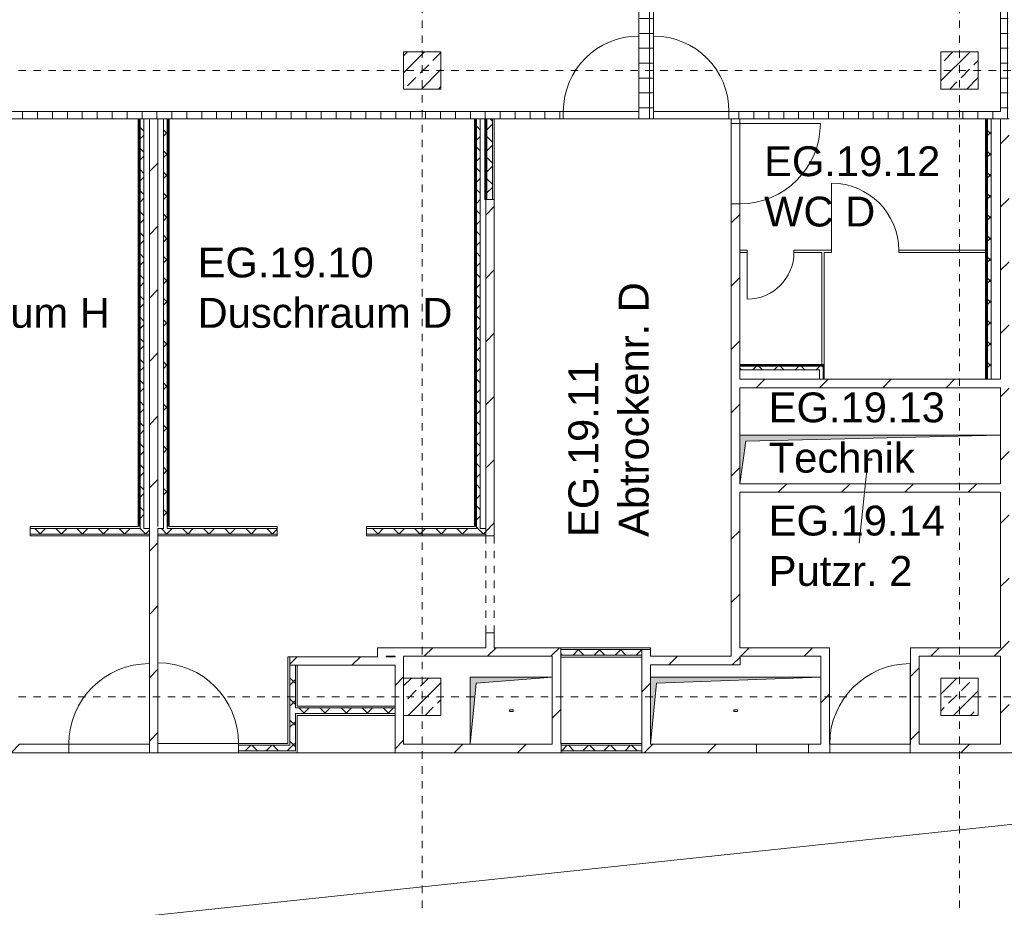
# Model space of a CAD drawing. Header units: metres. Extents: x -54 to 119, y -77 to 33.
# Tile 7 of 138: x -21 to -7, y -56 to -44. Entities that reach past the tile are written whole.
import ezdxf

# ---------------------------------------------------------------- set-up
doc = ezdxf.new("R2010")
doc.units = ezdxf.units.M
for name, pattern in [('Rasterlinie', [0.019, 0.01, -0.003, 0.003, -0.003]), ('Verdeckt', [0.003, 0.002, -0.001]), ('Über Schnittebene 1', [0.001, 0, -0.001])]:
    doc.linetypes.add(name, pattern=pattern)
for name, color, linetype, lineweight in [('A_Detailelemente', 7, 'Continuous', 9), ('A_Geschossdecken', 7, 'Continuous', 9), ('A_Raster', 7, 'Continuous', 9), ('A_Räume_Beschriftung', 7, 'Continuous', 9), ('A_Tragwerksstützen_Stahlbeton', 7, 'Continuous', 18), ('A_Türen', 7, 'Continuous', 9), ('A_Wände', 7, 'Continuous', 9), ('A_Wände_Schraffur', 7, 'Continuous', 18), ('Allgemeines Modell', 7, 'Continuous', 9), ('Virtueller Schnittkörper', 7, 'Verdeckt', 9)]:
    doc.layers.add(name, color=color, linetype=linetype, lineweight=lineweight)
doc.styles.add('Arial_B', font='txt', dxfattribs={"height": 0.4})
pattern_1 = [(45, (0, 0), (-0.424264, 0.424264), [])]
pattern_2 = [(0, (0, 0), (0, 0.2), []), (90, (0, 0), (-0.2, 1e-17), [])]
pattern_3 = [(45, (0, 0), (-0.2283955, 0.2283955), []), (45, (0.228, 0), (-0.2283955, 0.2283955), [0.161, -0.081])]
pattern_4 = [(45, (0, 0), (-0.14142136, 0.14142136), []), (135, (0, 0), (-0.14142136, -0.14142136), [])]

# ---------------------------------------------------------------- blocks, each defined once
blk = doc.blocks.new('IPRO_Tuer_I_WC - 625x2000-3642981-BS_Übersicht_EG_BRANDSCHUTZ')
at = {"layer": 'A_Türen'}
blk.add_line((0.312, 0.029), (0.312, 0.654), dxfattribs=at)
blk.add_arc((0.312, 0.029), 0.625, 90, 180, dxfattribs=at)
blk = doc.blocks.new('IPRO_Tuer_I_WC - 900x2000-4104488-BS_Übersicht_EG_BRANDSCHUTZ')
at = {"layer": 'A_Türen'}
blk.add_line((0.45, -0.029), (0.45, -0.929), dxfattribs=at)
blk.add_arc((0.45, -0.029), 0.9, 180, 270, dxfattribs=at)
blk = doc.blocks.new('GSH_Tuer_I_1flg_SZ - 1080x2135_Glas-4305298-BS_Übersicht_EG_BRANDSCHUTZ')
at = {"layer": 'A_Türen'}
blk.add_line((0.54, 1.152), (0.54, 0.072), dxfattribs=at)
at = {"layer": 'A_Türen', "linetype": 'Über Schnittebene 1'}
for p, q in [((-0.54, 0.072), (0.54, 0.072)), ((-0.54, -0.043), (0.54, -0.043))]:
    blk.add_line(p, q, dxfattribs=at)
at = {"layer": 'A_Türen'}
blk.add_arc((0.54, 0.072), 1.08, 90, 180, dxfattribs=at)
blk = doc.blocks.new('IPRO_Tueroeffnung - 1300x2950-4082397-BS_Übersicht_EG_BRANDSCHUTZ')
at = {"layer": 'A_Türen', "linetype": 'Über Schnittebene 1'}
for p, q in [((-0.65, 0.072), (0.65, 0.072)), ((0.65, -0.043), (-0.65, -0.043))]:
    blk.add_line(p, q, dxfattribs=at)
blk = doc.blocks.new('GSH_Bestand_BS_RE - BD_entfernen-V105-BS_Übersicht_EG_BRANDSCHUTZ')
at = {"layer": 'A_Detailelemente'}
blk.add_hatch(color=256, dxfattribs=at).paths.add_polyline_path([(-0.55, -0.45), (-0.47, 0.37), (0.55, 0.45), (-0.55, 0.45), (-0.55, 0.37)], flags=0)
for p, q in [((0.55, 0.45), (-0.55, 0.45)), ((-0.55, 0.45), (-0.55, -0.45)), ((-0.47, 0.37), (0.55, 0.45)), ((-0.55, -0.45), (-0.47, 0.37))]:
    blk.add_line(p, q, dxfattribs=at)
at = {"layer": 'Virtueller Schnittkörper'}
for p, q in [((-0.025, 0.01), (0.025, 0.01)), ((-0.025, 0.01), (-0.025, -0.01)), ((0.025, -0.01), (0.025, 0.01)), ((0.025, -0.01), (-0.025, -0.01))]:
    blk.add_line(p, q, dxfattribs=at)
blk = doc.blocks.new('GSH_Bestand_BS_RE - BD_entfernen-4605849-BS_Übersicht_EG_BRANDSCHUTZ')
at = {"layer": 'A_Detailelemente'}
blk.add_hatch(color=256, dxfattribs=at).paths.add_polyline_path([(-1.142, -0.45), (-1.062, 0.37), (1.142, 0.45), (-1.142, 0.45), (-1.142, -0.421)], flags=0)
for p, q in [((1.142, 0.45), (-1.142, 0.45)), ((-1.062, 0.37), (1.142, 0.45)), ((-1.142, -0.45), (-1.062, 0.37))]:
    blk.add_line(p, q, dxfattribs=at)
at = {"layer": 'Virtueller Schnittkörper'}
for p, q in [((-0.025, 0.01), (0.025, 0.01)), ((-0.025, 0.01), (-0.025, -0.01)), ((0.025, -0.01), (0.025, 0.01)), ((0.025, -0.01), (-0.025, -0.01))]:
    blk.add_line(p, q, dxfattribs=at)
blk = doc.blocks.new('GSH_Bestand_BS_RE - BD_entfernen-4605851-BS_Übersicht_EG_BRANDSCHUTZ')
at = {"layer": 'A_Detailelemente'}
blk.add_hatch(color=256, dxfattribs=at).paths.add_polyline_path([(-1.74625, -0.325), (-1.66625, 0.245), (1.69875, 0.325), (-1.74625, 0.325), (-1.74625, 0.245)], flags=0)
for p, q in [((1.74625, 0.325), (-1.74625, 0.325)), ((-1.66625, 0.245), (1.74625, 0.325)), ((-1.74625, -0.325), (-1.66625, 0.245))]:
    blk.add_line(p, q, dxfattribs=at)
at = {"layer": 'Virtueller Schnittkörper'}
for p, q in [((-0.025, 0.01), (0.025, 0.01)), ((-0.025, 0.01), (-0.025, -0.01)), ((0.025, -0.01), (0.025, 0.01)), ((0.025, -0.01), (-0.025, -0.01))]:
    blk.add_line(p, q, dxfattribs=at)
blk = doc.blocks.new('GSH_Tuer_I_1flg_SZ - 1080x2135_Voll-4305661-BS_Übersicht_EG_BRANDSCHUTZ')
at = {"layer": 'A_Türen'}
blk.add_line((0.54, 1.152), (0.54, 0.072), dxfattribs=at)
at = {"layer": 'A_Türen', "linetype": 'Über Schnittebene 1'}
for p, q in [((-0.54, 0.072), (0.54, 0.072)), ((-0.54, -0.043), (0.54, -0.043))]:
    blk.add_line(p, q, dxfattribs=at)
at = {"layer": 'A_Türen'}
blk.add_arc((0.54, 0.072), 1.08, 90, 180, dxfattribs=at)
blk = doc.blocks.new('GSH_Tuer_I_1flg_SZ - 1080x2135_Glas-4305427-BS_Übersicht_EG_BRANDSCHUTZ')
at = {"layer": 'A_Türen', "linetype": 'Über Schnittebene 1'}
for p, q in [((-0.54, 0.048), (0.54, 0.048)), ((-0.54, -0.077), (0.54, -0.077))]:
    blk.add_line(p, q, dxfattribs=at)
at = {"layer": 'A_Türen'}
blk.add_line((0.54, -1.157), (0.54, -0.077), dxfattribs=at)
blk.add_arc((0.54, -0.077), 1.08, 180, 270, dxfattribs=at)
blk = doc.blocks.new('GSH_Tuer_I_1flg_SZ_OL - 1080x3000_2135_Voll-4495169-BS_Übersicht_EG_BRANDSCHUTZ')
at = {"layer": 'A_Türen', "linetype": 'Über Schnittebene 1'}
for p, q in [((-0.54, 0.043), (0.48, 0.043)), ((-0.54, -0.072), (0.54, -0.072))]:
    blk.add_line(p, q, dxfattribs=at)
at = {"layer": 'A_Türen'}
blk.add_line((0.54, -1.152), (0.54, -0.072), dxfattribs=at)
blk.add_arc((0.54, -0.072), 1.08, 180, 270, dxfattribs=at)
blk = doc.blocks.new('GSH_Tuer_I_1flg_SZ_OL - 1010x3200_2135_Voll-4495292-BS_Übersicht_EG_BRANDSCHUTZ')
at = {"layer": 'A_Türen'}
blk.add_line((0.505, 1.074), (0.505, 0.064), dxfattribs=at)
at = {"layer": 'A_Türen', "linetype": 'Über Schnittebene 1'}
for p, q in [((-0.505, 0.064), (0.505, 0.064)), ((-0.505, -0.036), (0.445, -0.036))]:
    blk.add_line(p, q, dxfattribs=at)
at = {"layer": 'A_Türen'}
blk.add_arc((0.505, 0.064), 1.01, 90, 180, dxfattribs=at)
blk = doc.blocks.new('GSH_Tuer_I_1flg_SZ_OL - 1010x3200_2135_Voll-4495291-BS_Übersicht_EG_BRANDSCHUTZ')
at = {"layer": 'A_Türen', "linetype": 'Über Schnittebene 1'}
for p, q in [((-0.505, 0.036), (0.445, 0.036)), ((-0.505, -0.064), (0.505, -0.064))]:
    blk.add_line(p, q, dxfattribs=at)
at = {"layer": 'A_Türen'}
blk.add_line((0.505, -1.074), (0.505, -0.064), dxfattribs=at)
blk.add_arc((0.505, -0.064), 1.01, 180, 270, dxfattribs=at)
blk = doc.blocks.new('IPRO_Tueroeffnung - 700x2000-6589484-BS_Übersicht_EG_BRANDSCHUTZ')
at = {"layer": 'A_Türen', "linetype": 'Über Schnittebene 1'}
for p, q in [((-0.35, 0.072), (0.35, 0.072)), ((0.35, -0.043), (-0.35, -0.043))]:
    blk.add_line(p, q, dxfattribs=at)

msp = doc.modelspace()

# ---------------------------------------------------------------- hatches: boundary and pattern name
at = {"layer": 'A_Tragwerksstützen_Stahlbeton', "lineweight": 9}
h = msp.add_hatch(dxfattribs=at)
h.set_pattern_fill('FP_9', color=256, style=0, pattern_type=2)
h.set_pattern_definition(pattern_3)
h.paths.add_polyline_path([(-14.994, -44.947), (-14.994, -44.447), (-15.494, -44.447), (-15.494, -44.947), (-15.239, -44.947)], flags=0)
h = msp.add_hatch(dxfattribs=at)
h.set_pattern_fill('FP_9', color=256, style=0, pattern_type=2)
h.set_pattern_definition(pattern_3)
h.paths.add_polyline_path([(-8.294, -44.947), (-7.794, -44.947), (-7.794, -44.447), (-8.294, -44.447), (-8.294, -44.947)], flags=0)
h = msp.add_hatch(dxfattribs=at)
h.set_pattern_fill('FP_9', color=256, style=0, pattern_type=2)
h.set_pattern_definition(pattern_3)
h.paths.add_polyline_path([(-15.494, -53.347), (-14.994, -53.347), (-14.994, -52.847), (-15.494, -52.847), (-15.494, -52.964)], flags=0)
h = msp.add_hatch(dxfattribs=at)
h.set_pattern_fill('FP_9', color=256, style=0, pattern_type=2)
h.set_pattern_definition(pattern_3)
h.paths.add_polyline_path([(-7.794, -53.347), (-7.794, -52.847), (-8.294, -52.847), (-8.294, -53.347)], flags=0)
at = {"layer": 'A_Wände_Schraffur', "lineweight": 9}
h = msp.add_hatch(dxfattribs=at)
h.set_pattern_fill('FP_1', color=256, style=0, pattern_type=2)
h.set_pattern_definition(pattern_2)
h.paths.add_polyline_path([(-7.473, -45.247), (-7.394, -45.247), (-7.394, -36.797), (-7.494, -36.797), (-7.494, -45.247)], flags=0)
h = msp.add_hatch(dxfattribs=at)
h.set_pattern_fill('FP_1', color=256, style=0, pattern_type=2)
h.set_pattern_definition(pattern_2)
h.paths.add_polyline_path([(-12.144, -45.247), (-12.144, -38.077), (-12.344, -38.077), (-12.344, -45.247)], flags=0)
h = msp.add_hatch(dxfattribs=at)
h.set_pattern_fill('FP_1', color=256, style=0, pattern_type=2)
h.set_pattern_definition(pattern_2)
h.paths.add_polyline_path([(-23.156, -45.347), (-14.394, -45.347), (-14.394, -45.247), (-24.334, -45.247), (-24.334, -45.347), (-23.169, -45.347)], flags=0)
h.paths.add_polyline_path([(-25.544, -45.347), (-25.344, -45.347), (-25.344, -45.247), (-25.544, -45.247)], flags=0)
h = msp.add_hatch(dxfattribs=at)
h.set_pattern_fill('FP_1', color=256, style=0, pattern_type=2)
h.set_pattern_definition(pattern_2)
h.paths.add_polyline_path([(-14.394, -45.347), (-13.354, -45.347), (-13.354, -45.247), (-14.394, -45.247)], flags=0)
h.paths.add_polyline_path([(-12.344, -45.347), (-12.144, -45.347), (-12.144, -45.247), (-12.344, -45.247)], flags=0)
h = msp.add_hatch(dxfattribs=at)
h.set_pattern_fill('FP_1', color=256, style=0, pattern_type=2)
h.set_pattern_definition(pattern_2)
h.paths.add_polyline_path([(-7.613, -45.347), (-7.394, -45.347), (-7.396, -45.247), (-11.104, -45.247), (-11.104, -45.347), (-7.621, -45.347)], flags=0)
h = msp.add_hatch(dxfattribs=at)
h.set_pattern_fill('FP_2', color=256, style=0, pattern_type=2)
h.set_pattern_definition(pattern_4)
h.paths.add_polyline_path([(-18.976, -50.839), (-18.976, -45.347), (-19.026, -45.347), (-19.026, -50.839)], flags=0)
h = msp.add_hatch(dxfattribs=at)
h.set_pattern_fill('FP_64', color=256, style=0, pattern_type=2)
h.set_pattern_definition(pattern_1)
h.paths.add_polyline_path([(-18.901, -53.847), (-18.786, -53.847), (-18.786, -45.347), (-18.901, -45.347), (-18.901, -53.739)], flags=0)
h = msp.add_hatch(dxfattribs=at)
h.set_pattern_fill('FP_2', color=256, style=0, pattern_type=2)
h.set_pattern_definition(pattern_4)
h.paths.add_polyline_path([(-18.661, -50.839), (-18.661, -45.347), (-18.711, -45.347), (-18.711, -50.839)], flags=0)
h = msp.add_hatch(dxfattribs=at)
h.set_pattern_fill('FP_2', color=256, style=0, pattern_type=2)
h.set_pattern_definition(pattern_4)
h.paths.add_polyline_path([(-14.485, -50.839), (-14.469, -50.839), (-14.469, -45.347), (-14.519, -45.347), (-14.519, -50.839)], flags=0)
h = msp.add_hatch(dxfattribs=at)
h.set_pattern_fill('FP_2', color=256, style=0, pattern_type=2)
h.set_pattern_definition(pattern_4)
h.paths.add_polyline_path([(-14.304, -46.427), (-14.304, -45.347), (-14.379, -45.347), (-14.379, -46.427)], flags=0)
h = msp.add_hatch(dxfattribs=at)
h.set_pattern_fill('FP_64', color=256, style=0, pattern_type=2)
h.set_pattern_definition(pattern_1)
h.paths.add_polyline_path([(-10.989, -52.554), (-10.989, -46.487), (-11.104, -46.487), (-11.104, -52.554)], flags=0)
h.paths.add_polyline_path([(-10.989, -45.407), (-10.989, -45.347), (-11.104, -45.347), (-11.104, -45.407)], flags=0)
h = msp.add_hatch(dxfattribs=at)
h.set_pattern_fill('FP_2', color=256, style=0, pattern_type=2)
h.set_pattern_definition(pattern_4)
h.paths.add_polyline_path([(-7.621, -48.839), (-7.621, -45.347), (-7.671, -45.348), (-7.671, -48.839)], flags=0)
h = msp.add_hatch(dxfattribs=at)
h.set_pattern_fill('FP_64', color=256, style=0, pattern_type=2)
h.set_pattern_definition(pattern_1)
h.paths.add_polyline_path([(-7.381, -53.732), (-7.381, -45.354), (-7.394, -45.354), (-7.394, -45.347), (-7.496, -45.348), (-7.496, -53.732)], flags=0)
h = msp.add_hatch(dxfattribs=at)
h.set_pattern_fill('FP_64', color=256, style=0, pattern_type=2)
h.set_pattern_definition(pattern_1)
h.paths.add_polyline_path([(-14.394, -52.439), (-14.279, -52.439), (-14.279, -52.239), (-14.394, -52.239), (-14.394, -52.422)], flags=0)
h.paths.add_polyline_path([(-14.394, -50.939), (-14.279, -50.939), (-14.279, -46.427), (-14.394, -46.427), (-14.394, -50.914)], flags=0)
h = msp.add_hatch(dxfattribs=at)
h.set_pattern_fill('FP_2', color=256, style=0, pattern_type=2)
h.set_pattern_definition(pattern_4)
h.paths.add_polyline_path([(-9.871, -48.839), (-9.871, -48.664), (-10.989, -48.664), (-10.989, -48.714), (-9.921, -48.714), (-9.921, -48.839)], flags=0)
h = msp.add_hatch(dxfattribs=at)
h.set_pattern_fill('FP_64', color=256, style=0, pattern_type=2)
h.set_pattern_definition(pattern_1)
h.paths.add_polyline_path([(-7.496, -48.954), (-7.496, -48.839), (-10.989, -48.839), (-10.989, -48.954), (-7.518, -48.954)], flags=0)
h = msp.add_hatch(dxfattribs=at)
h.set_pattern_fill('FP_64', color=256, style=0, pattern_type=2)
h.set_pattern_definition(pattern_1)
h.paths.add_polyline_path([(-7.496, -50.354), (-7.496, -50.239), (-10.989, -50.239), (-10.989, -50.354), (-7.545, -50.354)], flags=0)
h = msp.add_hatch(dxfattribs=at)
h.set_pattern_fill('FP_2', color=256, style=0, pattern_type=2)
h.set_pattern_definition(pattern_4)
h.paths.add_polyline_path([(-19.051, -50.914), (-18.901, -50.914), (-18.901, -50.839), (-20.498, -50.839), (-20.498, -50.914), (-19.448, -50.914)], flags=0)
h = msp.add_hatch(dxfattribs=at)
h.set_pattern_fill('FP_2', color=256, style=0, pattern_type=2)
h.set_pattern_definition(pattern_4)
h.paths.add_polyline_path([(-17.19, -50.914), (-17.19, -50.839), (-18.786, -50.839), (-18.786, -50.914), (-18.321, -50.914)], flags=0)
h = msp.add_hatch(dxfattribs=at)
h.set_pattern_fill('FP_2', color=256, style=0, pattern_type=2)
h.set_pattern_definition(pattern_4)
h.paths.add_polyline_path([(-15.844, -50.914), (-14.394, -50.914), (-14.394, -50.839), (-15.99, -50.839), (-15.99, -50.914)], flags=0)
h = msp.add_hatch(dxfattribs=at)
h.set_pattern_fill('FP_64', color=256, style=0, pattern_type=2)
h.set_pattern_definition(pattern_1)
h.paths.add_polyline_path([(-13.501, -52.554), (-13.501, -52.439), (-15.729, -52.439), (-15.729, -52.554), (-13.813, -52.554)], flags=0)
h = msp.add_hatch(dxfattribs=at)
h.set_pattern_fill('FP_64', color=256, style=0, pattern_type=2)
h.set_pattern_definition(pattern_1)
h.paths.add_polyline_path([(-13.501, -53.732), (-13.386, -53.732), (-13.386, -52.439), (-13.501, -52.439), (-13.501, -52.832)], flags=0)
h = msp.add_hatch(dxfattribs=at)
h.set_pattern_fill('FP_2', color=256, style=0, pattern_type=2)
h.set_pattern_definition(pattern_4)
h.paths.add_polyline_path([(-12.301, -52.539), (-12.301, -52.464), (-13.386, -52.464), (-13.386, -52.539), (-12.685, -52.539)], flags=0)
h = msp.add_hatch(dxfattribs=at)
h.set_pattern_fill('FP_64', color=256, style=0, pattern_type=2)
h.set_pattern_definition(pattern_1)
h.paths.add_polyline_path([(-12.186, -53.732), (-12.186, -52.464), (-12.301, -52.464), (-12.301, -53.732)], flags=0)
h = msp.add_hatch(dxfattribs=at)
h.set_pattern_fill('FP_64', color=256, style=0, pattern_type=2)
h.set_pattern_definition(pattern_1)
h.paths.add_polyline_path([(-10.989, -52.554), (-9.901, -52.554), (-9.901, -52.439), (-10.989, -52.439), (-10.989, -52.542)], flags=0)
h = msp.add_hatch(dxfattribs=at)
h.set_pattern_fill('FP_64', color=256, style=0, pattern_type=2)
h.set_pattern_definition(pattern_1)
h.paths.add_polyline_path([(-9.901, -53.732), (-9.786, -53.732), (-9.786, -52.439), (-9.901, -52.439), (-9.901, -52.912)], flags=0)
h = msp.add_hatch(dxfattribs=at)
h.set_pattern_fill('FP_64', color=256, style=0, pattern_type=2)
h.set_pattern_definition(pattern_1)
h.paths.add_polyline_path([(-8.586, -53.732), (-8.586, -52.439), (-8.701, -52.439), (-8.701, -53.732)], flags=0)
h = msp.add_hatch(dxfattribs=at)
h.set_pattern_fill('FP_64', color=256, style=0, pattern_type=2)
h.set_pattern_definition(pattern_1)
h.paths.add_polyline_path([(-8.586, -52.554), (-7.496, -52.554), (-7.496, -52.439), (-8.586, -52.439)], flags=0)
h = msp.add_hatch(dxfattribs=at)
h.set_pattern_fill('FP_64', color=256, style=0, pattern_type=2)
h.set_pattern_definition(pattern_1)
h.paths.add_polyline_path([(-15.99, -52.674), (-15.609, -52.674), (-15.609, -52.559), (-17.019, -52.559), (-17.019, -52.674), (-16.067, -52.674)], flags=0)
h = msp.add_hatch(dxfattribs=at)
h.set_pattern_fill('FP_64', color=256, style=0, pattern_type=2)
h.set_pattern_definition(pattern_1)
h.paths.add_polyline_path([(-15.494, -53.847), (-15.494, -52.554), (-15.609, -52.554), (-15.609, -53.847)], flags=0)
h = msp.add_hatch(dxfattribs=at)
h.set_pattern_fill('FP_64', color=256, style=0, pattern_type=2)
h.set_pattern_definition(pattern_1)
h.paths.add_polyline_path([(-11.108, -52.669), (-10.986, -52.669), (-10.986, -52.554), (-12.186, -52.554), (-12.186, -52.669), (-11.11, -52.669)], flags=0)
h = msp.add_hatch(dxfattribs=at)
h.set_pattern_fill('FP_2', color=256, style=0, pattern_type=2)
h.set_pattern_definition(pattern_4)
h.paths.add_polyline_path([(-17.019, -53.747), (-16.944, -53.747), (-16.944, -52.674), (-17.019, -52.674), (-17.019, -53.732)], flags=0)
h = msp.add_hatch(dxfattribs=at)
h.set_pattern_fill('FP_2', color=256, style=0, pattern_type=2)
h.set_pattern_definition(pattern_4)
h.paths.add_polyline_path([(-15.609, -53.322), (-15.609, -53.247), (-16.944, -53.247), (-16.944, -53.322), (-16.067, -53.322)], flags=0)
h = msp.add_hatch(dxfattribs=at)
h.set_pattern_fill('FP_64', color=256, style=0, pattern_type=2)
h.set_pattern_definition(pattern_1)
h.paths.add_polyline_path([(-19.981, -53.847), (-19.981, -53.732), (-20.972, -53.733), (-20.972, -53.847), (-20.576, -53.847)], flags=0)
h.paths.add_polyline_path([(-25.501, -53.847), (-25.386, -53.847), (-25.386, -53.732), (-27.894, -53.733), (-27.894, -53.847), (-25.663, -53.847)], flags=0)
h.paths.add_polyline_path([(-24.306, -53.847), (-21.672, -53.847), (-21.672, -53.732), (-24.306, -53.733), (-24.306, -53.822)], flags=0)
h.paths.add_polyline_path([(-30.129, -53.847), (-29.394, -53.847), (-29.394, -53.732), (-30.129, -53.732), (-30.129, -53.829)], flags=0)
h = msp.add_hatch(dxfattribs=at)
h.set_pattern_fill('FP_2', color=256, style=0, pattern_type=2)
h.set_pattern_definition(pattern_4)
h.paths.add_polyline_path([(-17.194, -53.822), (-16.944, -53.822), (-16.944, -53.747), (-17.706, -53.747), (-17.706, -53.822)], flags=0)
h = msp.add_hatch(dxfattribs=at)
h.set_pattern_fill('FP_64', color=256, style=0, pattern_type=2)
h.set_pattern_definition(pattern_1)
h.paths.add_polyline_path([(-10.766, -53.847), (-10.766, -53.732), (-12.301, -53.732), (-12.301, -53.847), (-11.558, -53.847)], flags=0)
h.paths.add_polyline_path([(-10.066, -53.847), (-9.784, -53.847), (-9.784, -53.732), (-10.066, -53.732), (-10.066, -53.776)], flags=0)
h.paths.add_polyline_path([(-14.601, -53.847), (-13.381, -53.847), (-13.381, -53.732), (-15.494, -53.732), (-15.494, -53.847)], flags=0)
h.paths.add_polyline_path([(-7.381, -53.847), (-7.381, -53.732), (-8.704, -53.732), (-8.704, -53.847)], flags=0)
h = msp.add_hatch(dxfattribs=at)
h.set_pattern_fill('FP_2', color=256, style=0, pattern_type=2)
h.set_pattern_definition(pattern_4)
h.paths.add_polyline_path([(-12.685, -53.822), (-12.301, -53.822), (-12.301, -53.747), (-13.381, -53.747), (-13.381, -53.822)], flags=0)

# ---------------------------------------------------------------- linework, layer by layer
at = {"layer": 'A_Geschossdecken'}
for p, q in [((-13.354, -45.247), (-12.344, -45.247)), ((-12.144, -45.247), (-11.134, -45.247)), ((-12.344, -45.347), (-13.354, -45.347)), ((-11.134, -45.347), (-12.144, -45.347)), ((-11.104, -46.487), (-11.104, -45.407)), ((-10.989, -45.407), (-10.989, -46.487)), ((-19.981, -53.732), (-18.901, -53.732)), ((-18.786, -53.722), (-17.706, -53.722)), ((-9.784, -53.732), (-8.704, -53.732)), ((1.696, -53.847), (-25.954, -56.779)), ((-19.981, -53.847), (-18.901, -53.847)), ((-18.786, -53.847), (-17.706, -53.847)), ((-16.919, -53.847), (-15.609, -53.847)), ((-9.784, -53.847), (-8.704, -53.847))]:
    msp.add_line(p, q, dxfattribs=at)
at = {"layer": 'A_Raster', "linetype": 'Rasterlinie'}
for p, q in [((-15.244, -76.128), (-15.244, -20.783)), ((-8.044, -76.128), (-8.044, -20.783)), ((-52.655, -44.697), (25.789, -44.697)), ((-52.655, -53.097), (25.789, -53.097))]:
    msp.add_line(p, q, dxfattribs=at)
at = {"layer": 'A_Räume_Beschriftung'}
msp.add_line((-9.278, -49.971), (-9.39, -51.035), dxfattribs=at)
at = {"layer": 'A_Tragwerksstützen_Stahlbeton'}
for p, q in [((-14.994, -44.447), (-15.494, -44.447)), ((-15.494, -44.447), (-15.494, -44.947)), ((-14.994, -44.947), (-14.994, -44.447)), ((-7.794, -44.447), (-8.294, -44.447)), ((-8.294, -44.447), (-8.294, -44.947)), ((-7.794, -44.947), (-7.794, -44.447)), ((-15.494, -44.947), (-14.994, -44.947)), ((-8.294, -44.947), (-7.794, -44.947)), ((-14.994, -52.847), (-15.494, -52.847)), ((-15.494, -52.847), (-15.494, -53.347)), ((-14.994, -53.347), (-14.994, -52.847)), ((-7.794, -52.847), (-8.294, -52.847)), ((-8.294, -52.847), (-8.294, -53.347)), ((-7.794, -53.347), (-7.794, -52.847)), ((-15.494, -53.347), (-14.994, -53.347)), ((-8.294, -53.347), (-7.794, -53.347))]:
    msp.add_line(p, q, dxfattribs=at)
at = {"layer": 'A_Wände', "lineweight": 18}
for p, q in [((-12.144, -45.347), (-12.144, -38.077)), ((-7.494, -38.147), (-7.494, -45.247)), ((-12.344, -40.747), (-12.344, -45.347)), ((-13.354, -45.247), (-24.334, -45.247)), ((-13.354, -45.347), (-13.354, -45.247)), ((-11.134, -45.247), (-11.134, -45.347)), ((-7.494, -45.247), (-11.134, -45.247)), ((-23.144, -45.347), (-19.051, -45.347)), ((-19.051, -45.347), (-19.051, -50.814)), ((-18.901, -45.347), (-18.901, -50.697)), ((-18.786, -50.814), (-18.786, -45.347)), ((-18.636, -50.814), (-18.636, -45.347)), ((-18.636, -45.347), (-14.544, -45.347)), ((-14.544, -45.347), (-14.544, -50.814)), ((-14.404, -45.347), (-14.404, -46.427)), ((-14.404, -45.347), (-13.354, -45.347)), ((-14.394, -50.697), (-14.394, -45.347)), ((-14.279, -50.939), (-14.279, -45.347)), ((-12.344, -45.347), (-12.144, -45.347)), ((-11.134, -45.347), (-11.104, -45.347)), ((-11.104, -45.347), (-11.104, -45.407)), ((-10.989, -45.407), (-10.989, -45.347)), ((-10.989, -45.347), (-7.696, -45.347)), ((-7.696, -45.347), (-7.696, -48.839)), ((-7.496, -45.347), (-7.496, -48.839)), ((-7.496, -45.347), (-7.381, -45.347)), ((-11.104, -45.407), (-10.989, -45.407)), ((-14.404, -46.427), (-14.394, -46.427)), ((-10.989, -46.487), (-11.104, -46.487)), ((-11.104, -46.487), (-11.104, -52.554)), ((-10.989, -47.109), (-10.989, -46.487)), ((-10.889, -47.109), (-10.989, -47.109)), ((-10.989, -48.639), (-10.989, -47.139)), ((-10.989, -47.139), (-10.889, -47.139)), ((-10.889, -47.139), (-10.889, -47.109)), ((-9.759, -47.109), (-10.264, -47.109)), ((-10.264, -47.109), (-10.264, -47.139)), ((-10.264, -47.139), (-9.889, -47.139)), ((-9.889, -47.139), (-9.889, -48.639)), ((-9.859, -48.839), (-9.859, -47.139)), ((-9.859, -47.139), (-9.759, -47.139)), ((-9.759, -47.139), (-9.759, -47.109)), ((-7.696, -47.109), (-8.859, -47.109)), ((-8.859, -47.109), (-8.859, -47.139)), ((-8.859, -47.139), (-7.696, -47.139)), ((-9.859, -48.639), (-10.989, -48.639)), ((-9.889, -48.639), (-9.859, -48.639)), ((-10.989, -48.839), (-7.696, -48.839)), ((-10.989, -50.239), (-10.989, -48.954)), ((-10.989, -48.954), (-7.496, -48.954)), ((-7.496, -48.954), (-7.496, -50.239)), ((-7.496, -50.239), (-10.989, -50.239)), ((-10.989, -52.439), (-10.989, -50.354)), ((-10.989, -50.354), (-7.496, -50.354)), ((-7.496, -50.354), (-7.496, -52.439)), ((-19.051, -50.814), (-20.498, -50.814)), ((-20.498, -50.814), (-20.498, -50.939)), ((-17.19, -50.814), (-18.636, -50.814)), ((-17.19, -50.939), (-17.19, -50.814)), ((-14.544, -50.814), (-15.99, -50.814)), ((-15.99, -50.814), (-15.99, -50.939)), ((-20.498, -50.939), (-18.901, -50.939)), ((-18.901, -50.939), (-18.901, -53.847)), ((-18.786, -53.847), (-18.786, -50.939)), ((-18.786, -50.939), (-17.19, -50.939)), ((-15.99, -50.939), (-14.279, -50.939)), ((-14.279, -52.239), (-14.394, -52.239)), ((-14.394, -52.239), (-14.394, -52.439)), ((-14.279, -52.439), (-14.279, -52.239)), ((-14.394, -52.439), (-15.844, -52.439)), ((-15.844, -52.439), (-15.844, -52.559)), ((-12.186, -52.439), (-14.279, -52.439)), ((-12.186, -52.464), (-12.186, -52.439)), ((-9.786, -52.439), (-10.989, -52.439)), ((-9.786, -53.732), (-9.786, -52.439)), ((-8.701, -52.439), (-8.701, -53.732)), ((-7.496, -52.439), (-8.701, -52.439)), ((-17.044, -52.559), (-17.044, -53.722)), ((-15.844, -52.559), (-17.044, -52.559)), ((-15.729, -52.554), (-15.609, -52.554)), ((-15.729, -52.559), (-15.729, -52.554)), ((-15.609, -52.559), (-15.729, -52.559)), ((-15.609, -52.554), (-15.609, -52.559)), ((-15.494, -52.554), (-13.501, -52.554)), ((-15.494, -53.732), (-15.494, -52.554)), ((-13.501, -52.554), (-13.501, -53.732)), ((-13.386, -53.732), (-13.386, -52.564)), ((-13.386, -52.564), (-12.301, -52.564)), ((-12.301, -53.732), (-12.301, -52.564)), ((-11.104, -52.554), (-12.186, -52.554)), ((-10.986, -52.669), (-10.986, -52.554)), ((-10.986, -52.554), (-9.901, -52.554)), ((-9.901, -52.554), (-9.901, -53.732)), ((-8.586, -53.732), (-8.586, -52.554)), ((-8.586, -52.554), (-7.496, -52.554)), ((-7.496, -52.554), (-7.496, -53.732)), ((-16.919, -53.222), (-16.919, -52.674)), ((-16.919, -52.674), (-15.609, -52.674)), ((-15.609, -52.674), (-15.609, -53.222)), ((-12.186, -53.732), (-12.186, -52.669)), ((-12.186, -52.669), (-10.986, -52.669)), ((-15.609, -53.222), (-16.919, -53.222)), ((-16.919, -53.847), (-16.919, -53.347)), ((-16.919, -53.347), (-15.609, -53.347)), ((-15.609, -53.347), (-15.609, -53.847)), ((-19.981, -53.732), (-20.644, -53.732)), ((-19.981, -53.847), (-19.981, -53.732)), ((-17.044, -53.722), (-17.706, -53.722)), ((-17.706, -53.722), (-17.706, -53.847)), ((-13.501, -53.732), (-15.494, -53.732)), ((-13.381, -53.732), (-13.386, -53.732)), ((-12.301, -53.722), (-13.381, -53.722)), ((-13.381, -53.722), (-13.381, -53.732)), ((-10.766, -53.732), (-12.186, -53.732)), ((-10.766, -53.847), (-10.766, -53.732)), ((-9.901, -53.732), (-10.066, -53.732)), ((-10.066, -53.732), (-10.066, -53.847)), ((-9.784, -53.732), (-9.786, -53.732)), ((-9.784, -53.847), (-9.784, -53.732)), ((-8.701, -53.732), (-8.704, -53.732)), ((-8.704, -53.732), (-8.704, -53.847)), ((-7.496, -53.732), (-8.586, -53.732)), ((-20.972, -53.847), (-19.981, -53.847)), ((-18.901, -53.847), (-18.786, -53.847)), ((-17.706, -53.847), (-16.919, -53.847)), ((-15.609, -53.847), (-10.766, -53.847)), ((-10.066, -53.847), (-9.784, -53.847)), ((-8.704, -53.847), (-6.681, -53.847))]:
    msp.add_line(p, q, dxfattribs=at)
at = {"layer": 'A_Wände'}
for p, q in [((-18.636, -45.347), (-19.051, -45.347)), ((-19.039, -45.347), (-19.039, -50.814)), ((-19.026, -45.347), (-19.026, -50.839)), ((-18.976, -45.347), (-18.976, -50.839)), ((-18.711, -50.839), (-18.711, -45.347)), ((-18.661, -50.839), (-18.661, -45.347)), ((-18.649, -50.814), (-18.649, -45.347)), ((-14.404, -45.347), (-14.544, -45.347)), ((-14.531, -45.347), (-14.531, -50.814)), ((-14.519, -45.347), (-14.519, -50.839)), ((-14.469, -45.347), (-14.469, -50.839)), ((-14.379, -45.347), (-14.379, -46.427)), ((-14.304, -45.347), (-14.304, -46.427)), ((-10.989, -45.347), (-11.104, -45.347)), ((-7.496, -45.347), (-7.696, -45.347)), ((-7.684, -48.839), (-7.684, -45.347)), ((-7.671, -48.839), (-7.671, -45.347)), ((-7.621, -48.839), (-7.621, -45.347)), ((-14.394, -46.427), (-14.279, -46.427)), ((-10.989, -47.109), (-10.989, -47.139)), ((-10.989, -48.639), (-10.989, -48.839)), ((-9.871, -48.652), (-10.989, -48.652)), ((-9.871, -48.664), (-10.989, -48.664)), ((-9.871, -48.839), (-9.871, -48.652)), ((-9.921, -48.714), (-10.989, -48.714)), ((-9.921, -48.839), (-9.921, -48.714)), ((-7.696, -48.839), (-7.496, -48.839)), ((-18.901, -50.939), (-18.901, -50.697)), ((-14.394, -50.697), (-14.394, -50.939)), ((-19.026, -50.839), (-20.498, -50.839)), ((-18.901, -50.914), (-20.498, -50.914)), ((-18.901, -50.839), (-18.976, -50.839)), ((-18.711, -50.839), (-18.786, -50.839)), ((-18.786, -50.839), (-18.786, -50.939)), ((-17.19, -50.914), (-18.786, -50.914)), ((-17.19, -50.839), (-18.661, -50.839)), ((-14.519, -50.839), (-15.99, -50.839)), ((-14.394, -50.914), (-15.99, -50.914)), ((-14.394, -50.839), (-14.469, -50.839)), ((-13.386, -52.439), (-13.386, -52.564)), ((-12.186, -52.464), (-13.386, -52.464)), ((-12.301, -52.464), (-12.301, -52.564)), ((-12.186, -52.554), (-12.186, -52.464)), ((-17.019, -52.559), (-17.019, -53.747)), ((-12.301, -52.539), (-13.386, -52.539)), ((-16.919, -52.674), (-17.019, -52.674)), ((-16.944, -52.674), (-16.944, -53.247)), ((-15.609, -53.247), (-16.944, -53.247)), ((-15.609, -53.347), (-15.609, -53.222)), ((-16.944, -53.322), (-16.944, -53.822)), ((-15.609, -53.322), (-16.944, -53.322)), ((-17.019, -53.747), (-17.706, -53.747)), ((-16.944, -53.822), (-17.706, -53.822)), ((-13.381, -53.847), (-13.381, -53.732)), ((-12.301, -53.747), (-13.381, -53.747)), ((-12.301, -53.822), (-13.381, -53.822)), ((-12.301, -53.732), (-12.301, -53.847)), ((-10.766, -53.732), (-10.066, -53.732)), ((-10.066, -53.847), (-10.766, -53.847))]:
    msp.add_line(p, q, dxfattribs=at)

# ---------------------------------------------------------------- block references
at = {"layer": 'A_Türen'}
for name, p in [('GSH_Tuer_I_1flg_SZ_OL - 1010x3200_2135_Voll-4495292-BS_Übersicht_EG_BRANDSCHUTZ', (-12.849, -45.311)), ('GSH_Tuer_I_1flg_SZ - 1080x2135_Glas-4305298-BS_Übersicht_EG_BRANDSCHUTZ', (-19.441, -53.804)), ('GSH_Tuer_I_1flg_SZ - 1080x2135_Voll-4305661-BS_Übersicht_EG_BRANDSCHUTZ', (-9.244, -53.804))]:
    msp.add_blockref(name, p, dxfattribs=at)
for name, p, rotation in [('GSH_Tuer_I_1flg_SZ_OL - 1010x3200_2135_Voll-4495291-BS_Übersicht_EG_BRANDSCHUTZ', (-11.639, -45.311), 180), ('GSH_Tuer_I_1flg_SZ_OL - 1080x3000_2135_Voll-4495169-BS_Übersicht_EG_BRANDSCHUTZ', (-11.061, -45.947), 90.00000000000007), ('IPRO_Tuer_I_WC - 900x2000-4104488-BS_Übersicht_EG_BRANDSCHUTZ', (-9.309, -47.139), 180), ('IPRO_Tuer_I_WC - 625x2000-3642981-BS_Übersicht_EG_BRANDSCHUTZ', (-10.576, -47.11), 180), ('IPRO_Tueroeffnung - 1300x2950-4082397-BS_Übersicht_EG_BRANDSCHUTZ', (-14.322, -51.589), 90.00000000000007), ('GSH_Tuer_I_1flg_SZ - 1080x2135_Glas-4305427-BS_Übersicht_EG_BRANDSCHUTZ', (-18.246, -53.799), 180), ('IPRO_Tueroeffnung - 700x2000-6589484-BS_Übersicht_EG_BRANDSCHUTZ', (-10.416, -53.775), 180)]:
    msp.add_blockref(name, p, dxfattribs=dict(at, rotation=rotation))
at = {"layer": 'Allgemeines Modell'}
for name, p in [('GSH_Bestand_BS_RE - BD_entfernen-4605851-BS_Übersicht_EG_BRANDSCHUTZ', (-9.243, -49.914)), ('GSH_Bestand_BS_RE - BD_entfernen-V105-BS_Übersicht_EG_BRANDSCHUTZ', (-14.051, -53.282)), ('GSH_Bestand_BS_RE - BD_entfernen-4605849-BS_Übersicht_EG_BRANDSCHUTZ', (-11.044, -53.282))]:
    msp.add_blockref(name, p, dxfattribs=at)

# ---------------------------------------------------------------- texts
at = {"layer": 'A_Räume_Beschriftung', "char_height": 0.4, "attachment_point": 1, "style": 'Arial_B'}
for s, insert, width in [('EG.19.12', (-10.663, -45.715), 2.91814), ('WC D', (-10.663, -46.39), 1.81181), ('EG.19.10', (-18.255, -47.073), 2.91814), ('Duschraum H', (-22.846, -47.748), 4.47342), ('Duschraum D', (-18.255, -47.748), 4.47342), ('EG.19.13', (-10.601, -49.016), 2.91814), ('Technik', (-10.601, -49.691), 2.6135), ('EG.19.14', (-10.601, -50.534), 2.91814), ('Putzr. 2', (-10.601, -51.209), 2.50126)]:
    msp.add_mtext(s, dxfattribs=dict(at, insert=insert, width=width))
at = {"layer": 'A_Räume_Beschriftung', "char_height": 0.4, "attachment_point": 1, "rotation": 90, "style": 'Arial_B'}
for s, insert, width in [('Abtrockenr. D', (-12.611, -50.953), 4.55358), ('EG.19.11', (-13.285, -50.953), 2.91814)]:
    msp.add_mtext(s, dxfattribs=dict(at, insert=insert, width=width))

doc.saveas('drawing.dxf')
